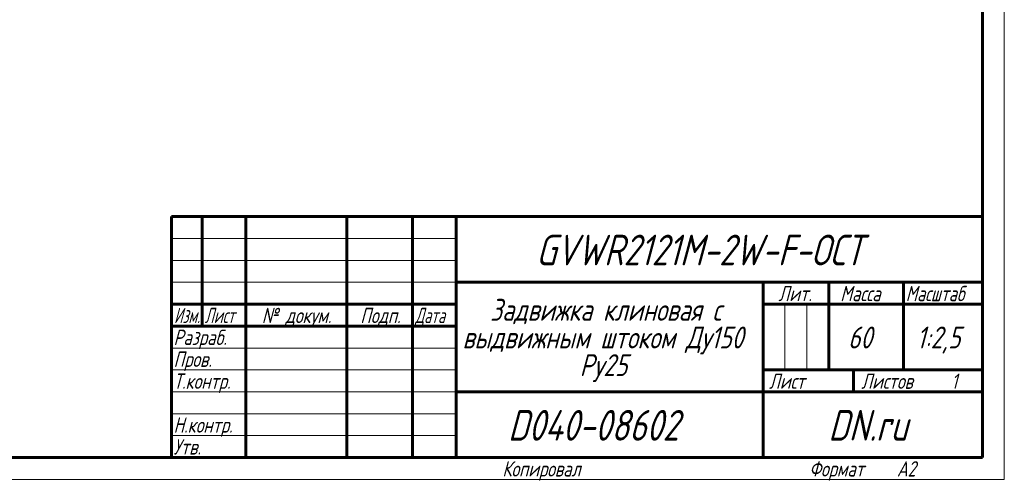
# Model space of a CAD drawing. Header units: millimetres. Extents: x 0 to 594, y 0 to 420.
# Tile 10 of 15: x 369 to 594, y 0 to 105. Entities that reach past the tile are written whole.
import ezdxf

# ---------------------------------------------------------------- set-up
doc = ezdxf.new("R2010")
doc.units = ezdxf.units.MM
doc.linetypes.add('K5LT_BASIC', pattern=[0])
doc.linetypes.add('K5LT_THIN', pattern=[0])
doc.layers.add('Системный слой', color=7, linetype='Continuous')
doc.layers.add('Системный слой (1)', color=7, linetype='Continuous', true_color=0x6c6c6c)
doc.styles.add('KDIMTEXTSTYLE', font='txt', dxfattribs={"width": 0.96, "oblique": 15, "height": 5})
doc.styles.add('KTEXTSTYLE', font='txt', dxfattribs={"width": 0.96, "height": 5})
doc.dimstyles.new('KDIMSTYLE (0.40)', dxfattribs={"dimtxt": 5, "dimasz": 1, "dimexe": 2, "dimexo": 0, "dimgap": 1, "dimtad": 1, "dimlfac": 2.5, "dimtxsty": 'KDIMTEXTSTYLE', "dimsah": 1, "dimcen": 0, "dimdle": 1, "dimadec": 0, "dimazin": 0, "dimtfac": 0.667, "dimtmove": 0, "dimatfit": 3, "dimfxl": 1, "dimtvp": 1, "dimtolj": 1, "dimtzin": 0, "dimarcsym": 0})

# ---------------------------------------------------------------- blocks, each defined once
blk = doc.blocks.new('D5')
at = {"layer": 'Системный слой (1)'}
for points in [[(475.91, 203.2), (479.43, 206.81), (475.09, 204.23), (475.89, 204.03)], [(385.24, 132.45), (389.58, 135.04), (388.78, 135.24), (388.76, 136.07)]]:
    blk.add_hatch(color=7, dxfattribs=at).paths.add_polyline_path(points)
at = {"layer": 'Системный слой (1)', "color": 7, "linetype": 'K5LT_THIN', "lineweight": 18, "true_color": 0xffffff}
for p, q in [((479.43, 206.81), (499.12, 222.36)), ((385.24, 132.45), (479.43, 206.81)), ((475.09, 204.23), (479.43, 206.81)), ((479.43, 206.81), (475.91, 203.2)), ((475.89, 204.03), (475.09, 204.23)), ((475.91, 203.2), (475.89, 204.03)), ((385.24, 132.45), (388.76, 136.07)), ((389.58, 135.04), (385.24, 132.45)), ((388.76, 136.07), (388.78, 135.24)), ((388.78, 135.24), (389.58, 135.04))]:
    blk.add_line(p, q, dxfattribs=at)
blk.add_wipeout([(501.12, 223.36), (501.12, 230.75), (514.93, 230.75), (514.93, 223.36)]).dxf.layer = 'Системный слой (1)'
blk.add_line((499.12, 222.36), (517.51, 222.36), dxfattribs=at)
at = {"layer": 'Системный слой (1)', "color": 7, "char_height": 5, "attachment_point": 1, "style": 'KTEXTSTYLE'}
for s, insert in [('\\fArial|b0|c204|p34;\\H5.0;\\W1.000;\\Q15;\\fGOST Type AU|b0|i0|c204|p34;\\Q15;\\W0.960;⌀', (501.12, 229.95)), ('\\fArial|b0|c204|p34;\\H5.0;\\W1.000;\\Q15;\\fGOST Type AU|b0|i0|c204|p34;\\Q15;\\W0.960;300', (504.43, 229.95))]:
    blk.add_mtext(s, dxfattribs=dict(at, insert=insert))
blk = doc.blocks.new('KDIMARROW_01')
at = {"layer": 'Системный слой'}
blk.add_hatch(color=0, dxfattribs=at).paths.add_polyline_path([(0, 0), (-5, 0.66), (-4.5, 0), (-5, -0.66)])
at = {"layer": 'Системный слой', "color": 0, "linetype": 'K5LT_THIN', "lineweight": 18}
for p, q in [((-4.5, 0), (-5, 0.66)), ((-5, 0.66), (0, 0)), ((0, 0), (-5, -0.66)), ((-5, -0.66), (-4.5, 0))]:
    blk.add_line(p, q, dxfattribs=at)
at = {"layer": 'Системный слой (1)', "color": 0, "linetype": 'K5LT_THIN', "lineweight": 18}
blk.add_line((136.81, 169.63), (136.41, 169.63), dxfattribs=at)
blk = doc.blocks.new('D6')
at = {"layer": 'Системный слой (1)'}
for points in [[(410.23, 199.81), (406.68, 203.39), (409.18, 199.01), (409.4, 199.81)], [(457.99, 135.88), (455.49, 140.26), (455.27, 139.46), (454.44, 139.46)]]:
    blk.add_hatch(color=7, dxfattribs=at).paths.add_polyline_path(points)
at = {"layer": 'Системный слой (1)', "color": 7, "linetype": 'K5LT_THIN', "lineweight": 18, "true_color": 0xffffff}
for p, q in [((406.68, 203.39), (410.23, 199.81)), ((409.18, 199.01), (406.68, 203.39)), ((406.68, 203.39), (457.99, 135.88)), ((409.4, 199.81), (409.18, 199.01)), ((410.23, 199.81), (409.4, 199.81)), ((457.99, 135.88), (454.44, 139.46)), ((454.44, 139.46), (455.27, 139.46)), ((455.27, 139.46), (455.49, 140.26)), ((455.49, 140.26), (457.99, 135.88)), ((457.99, 135.88), (476.68, 111.3))]:
    blk.add_line(p, q, dxfattribs=at)
blk.add_wipeout([(478.68, 112.3), (478.68, 119.68), (491.73, 119.68), (491.73, 112.3)]).dxf.layer = 'Системный слой (1)'
blk.add_line((476.68, 111.3), (494.28, 111.3), dxfattribs=at)
at = {"layer": 'Системный слой (1)', "color": 7, "char_height": 5, "attachment_point": 1, "style": 'KTEXTSTYLE'}
for s, insert in [('\\fArial|b0|c204|p34;\\H5.0;\\W1.000;\\Q15;\\fGOST Type AU|b0|i0|c204|p34;\\Q15;\\W0.960;⌀', (478.68, 118.88)), ('\\fArial|b0|c204|p34;\\H5.0;\\W1.000;\\Q15;\\fGOST Type AU|b0|i0|c204|p34;\\Q15;\\W0.960;212', (481.99, 118.88))]:
    blk.add_mtext(s, dxfattribs=dict(at, insert=insert))
blk = doc.blocks.new('U85')
at = {"color": 7, "linetype": 'K5LT_THIN', "lineweight": 18, "true_color": 0xffffff}
for p, q in [((594, 420), (594, 0)), ((404, 55), (469, 55)), ((404, 50), (469, 50)), ((404, 45), (469, 45)), ((543.96, 25), (543.96, 40)), ((548.98, 25), (548.98, 40)), ((404, 30), (469, 30)), ((404, 25), (469, 25)), ((404, 20), (469, 20)), ((404, 15), (469, 15)), ((404, 10), (469, 10)), ((594, 0), (0, 0))]:
    blk.add_line(p, q, dxfattribs=at)
at = {"color": 143, "linetype": 'K5LT_BASIC', "lineweight": 60, "true_color": 0x33acca}
for p, q in [((589, 415), (589, 5)), ((404, 60), (589, 60)), ((404, 5), (404, 60)), ((411, 35), (411, 60)), ((421, 5), (421, 60)), ((444, 5), (444, 60)), ((459, 5), (459, 60)), ((469, 5), (469, 60)), ((469, 45), (589, 45)), ((539, 5), (539, 45)), ((554, 25), (554, 45)), ((571, 25), (571, 45)), ((404, 40), (469, 40)), ((539, 40), (554, 40)), ((554, 40), (589, 40)), ((404, 35), (469, 35)), ((539, 25), (589, 25)), ((559.57, 20), (559.57, 25)), ((469, 20), (539, 20)), ((539, 20), (589, 20)), ((589, 5), (20, 5))]:
    blk.add_line(p, q, dxfattribs=at)
at = {"color": 7, "attachment_point": 1, "style": 'KTEXTSTYLE'}
for s, insert, char_height in [('\\fArial|b0|c204|p34;\\H5.0;\\W1.000;\\Q15;\\fGOST Type AU|b0|i0|c204|p34;\\Q15;\\W0.960;\\H7.00;GVWR2121M-2W-F-ОСТ', (487.17, 55.86), 7), ('\\fArial|b0|c204|p34;\\H5.0;\\W1.000;\\Q15;\\fGOST Type AU|b0|i0|c204|p34;\\Q15;\\W0.960;\\H3.50;Лит.', (542.47, 44.18), 3.5), ('\\fArial|b0|c204|p34;\\H5.0;\\W1.000;\\Q15;\\fGOST Type AU|b0|i0|c204|p34;\\Q15;\\W0.960;\\H3.50;Масса', (556.58, 44.18), 3.5), ('\\fArial|b0|c204|p34;\\H5.0;\\W1.000;\\Q15;\\fGOST Type AU|b0|i0|c204|p34;\\Q15;\\W0.926;\\H3.50;Масштаб', (571.52, 44.18), 3.5), ('\\fArial|b0|c204|p34;\\H5.0;\\W1.000;\\Q15;\\fGOST Type AU|b0|i0|c204|p34;\\Q15;\\W0.960;Задвижка клиновая с', (476.7, 41.21), 5), ('\\fArial|b0|c204|p34;\\H5.0;\\W1.000;\\Q15;\\fGOST Type AU|b0|i0|c204|p34;\\Q15;\\W0.786;\\H3.50;Изм.', (404.62, 39.18), 3.5), ('\\fArial|b0|c204|p34;\\H5.0;\\W1.000;\\Q15;\\fGOST Type AU|b0|i0|c204|p34;\\Q15;\\W0.800;\\H3.50;Лист', (411.61, 39.18), 3.5), ('\\fArial|b0|c204|p34;\\H5.0;\\W1.000;\\Q15;\\fGOST Type AU|b0|i0|c204|p34;\\Q15;\\W0.960;\\H3.50;№ докум.', (424.63, 39.18), 3.5), ('\\fArial|b0|c204|p34;\\H5.0;\\W1.000;\\Q15;\\fGOST Type AU|b0|i0|c204|p34;\\Q15;\\W0.960;\\H3.50;Подп.', (447.1, 39.18), 3.5), ('\\fArial|b0|c204|p34;\\H5.0;\\W1.000;\\Q15;\\fGOST Type AU|b0|i0|c204|p34;\\Q15;\\W0.800;\\H3.50;Дата', (459.61, 39.18), 3.5), ('\\fArial|b0|c204|p34;\\H5.0;\\W1.000;\\Q15;\\fGOST Type AU|b0|i0|c204|p34;\\Q15;\\W0.960;\\H3.50;Разраб.', (404.5, 34.18), 3.5), ('\\fArial|b0|c204|p34;\\H5.0;\\W1.000;\\Q15;\\fGOST Type AU|b0|i0|c204|p34;\\Q15;\\W0.960;выдвижным штоком Ду150', (470.41, 34.9), 5), ('\\fArial|b0|c204|p34;\\H5.0;\\W1.000;\\Q15;\\fGOST Type AU|b0|i0|c204|p34;\\Q15;\\W0.960;60', (558.35, 34.9), 5), ('\\fArial|b0|c204|p34;\\H5.0;\\W1.000;\\Q15;\\fGOST Type AU|b0|i0|c204|p34;\\Q15;\\W0.960;{\\c16737820;1:2,5}', (574, 34.9), 5), ('\\fArial|b0|c204|p34;\\H5.0;\\W1.000;\\Q15;\\fGOST Type AU|b0|i0|c204|p34;\\Q15;\\W0.960;\\H3.50;Пров.', (404.5, 29.18), 3.5), ('\\fArial|b0|c204|p34;\\H5.0;\\W1.000;\\Q15;\\fGOST Type AU|b0|i0|c204|p34;\\Q15;\\W0.960;Ру25', (497.14, 28.59), 5), ('\\fArial|b0|c204|p34;\\H5.0;\\W1.000;\\Q15;\\fGOST Type AU|b0|i0|c204|p34;\\Q15;\\W0.960;\\H3.50;Т.контр.', (404.5, 24.18), 3.5), ('\\fArial|b0|c204|p34;\\H5.0;\\W1.000;\\Q15;\\fGOST Type AU|b0|i0|c204|p34;\\Q15;\\W0.960;\\H3.50;Лист', (540.32, 24.18), 3.5), ('\\fArial|b0|c204|p34;\\H5.0;\\W1.000;\\Q15;\\fGOST Type AU|b0|i0|c204|p34;\\Q15;\\W0.960;\\H3.50;Листов', (561.36, 24.18), 3.5), ('\\fArial|b0|c204|p34;\\H5.0;\\W1.000;\\Q15;\\fGOST Type AU|b0|i0|c204|p34;\\Q15;\\W0.960;\\H3.50;1', (581.91, 24.18), 3.5), ('\\fArial|b0|c204|p34;\\H5.0;\\W1.000;\\Q15;\\fGOST Type AU|b0|i0|c204|p34;\\Q15;\\W0.960;\\H7.00;D040-08602', (480.78, 15.86), 7), ('\\fArial|b0|c204|p34;\\H5.0;\\W1.000;\\Q15;\\fGOST Type AU|b0|i0|c204|p34;\\Q15;\\W0.960;\\H7.00;DN.ru', (553.84, 15.86), 7), ('\\fArial|b0|c204|p34;\\H5.0;\\W1.000;\\Q15;\\fGOST Type AU|b0|i0|c204|p34;\\Q15;\\W0.960;\\H3.50;Н.контр.', (404.5, 14.18), 3.5), ('\\fArial|b0|c204|p34;\\H5.0;\\W1.000;\\Q15;\\fGOST Type AU|b0|i0|c204|p34;\\Q15;\\W0.960;\\H3.50;Утв.', (404.5, 9.18), 3.5), ('\\fArial|b0|c204|p34;\\H5.0;\\W1.000;\\Q15;\\fGOST Type AU|b0|i0|c204|p34;\\Q15;\\W0.960;\\H3.50;Копировал', (479.5, 4.18), 3.5), ('\\fArial|b0|c204|p34;\\H5.0;\\W1.000;\\Q15;\\fGOST Type AU|b0|i0|c204|p34;\\Q15;\\W0.960;\\H3.50;Формат', (549.5, 4.18), 3.5), ('\\fArial|b0|c204|p34;\\H5.0;\\W1.000;\\Q15;\\fGOST Type AU|b0|i0|c204|p34;\\Q15;\\W0.960;\\H3.50;A2', (569.5, 4.18), 3.5)]:
    blk.add_mtext(s, dxfattribs=dict(at, insert=insert, char_height=char_height))

msp = doc.modelspace()

# ---------------------------------------------------------------- dimensions: what is measured, and where the dimension line sits
at = {"layer": 'Системный слой (1)', "color": 7}
dim = msp.add_diameter_dim_2p(p1=(314.6064, 76.6827), p2=(550.064, 262.5851), dimstyle='KDIMSTYLE (0.40)', override={"dimtih": 1, "dimtoh": 1, "dimpost": '\\fGOST Type AU|b0|c204|p34;\\H5.0;\\W0.960;\\Q15;<>', "dimblk1": 'KDIMARROW_01', "dimblk2": 'KDIMARROW_01', "dimclrt": 7, "dimtol": 1, "dimtp": 0, "dimtm": 0, "dimtdec": 5, "dimtmove": 1, "dimatfit": 2, "dimtolj": 1}, dxfattribs=at)
dim.commit()
dim.dimension.update_dxf_attribs({"geometry": 'D5', "text_midpoint": (501.1208, 222.3636), "dimtype": 163})

# ---------------------------------------------------------------- next in the draw order: dimensions: what is measured, and where the dimension line sits
dim = msp.add_diameter_dim_2p(p1=(368.1876, 254.0204), p2=(496.4829, 85.2474), dimstyle='KDIMSTYLE (0.40)', override={"dimtih": 1, "dimtoh": 1, "dimpost": '\\fGOST Type AU|b0|c204|p34;\\H5.0;\\W0.960;\\Q15;<>', "dimblk1": 'KDIMARROW_01', "dimblk2": 'KDIMARROW_01', "dimclrt": 7, "dimtol": 1, "dimtp": 0, "dimtm": 0, "dimtdec": 5, "dimtmove": 1, "dimatfit": 2, "dimtolj": 1}, dxfattribs=at)
dim.commit()
dim.dimension.update_dxf_attribs({"geometry": 'D6', "text_midpoint": (478.6814, 111.2962), "dimtype": 163})

# ---------------------------------------------------------------- next in the draw order: block references
msp.add_blockref('U85', (0, 0))

doc.saveas('drawing.dxf')
